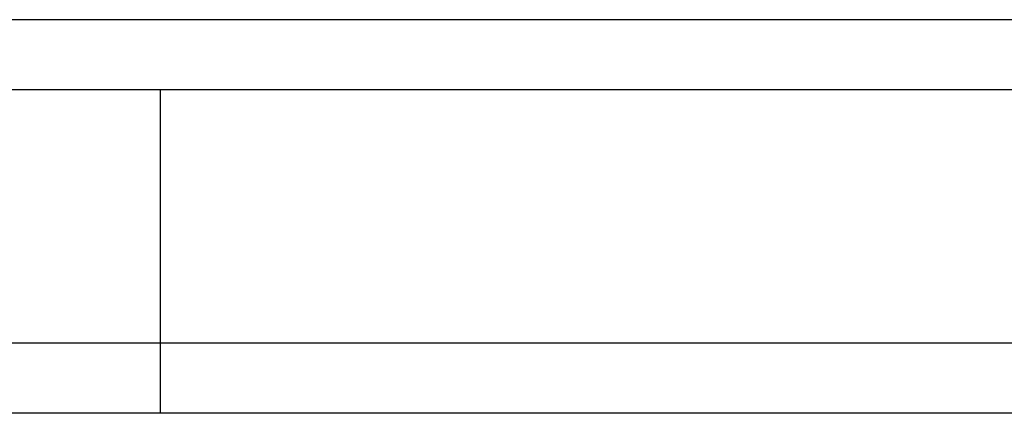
# Model space of a CAD drawing. Header units: millimetres. Extents: x 342 to 649, y 362 to 465.
# Tile 5 of 50: x 530.76 to 544.77, y 381.61 to 387.21. Entities that reach past the tile are written whole.
import ezdxf
from ezdxf.lldxf.tags import DXFTag

# ---------------------------------------------------------------- set-up
doc = ezdxf.new("R2010")
doc.units = ezdxf.units.MM
doc.header["$LTSCALE"] = 0.15
doc.layers.add('2', color=7, linetype='CONTINUOUS')
doc.layers.add('HID', color=2, linetype='DASHED')
tags = doc.linetypes.add('DASHED', pattern=[25.72, 12.86, -12.86]).pattern_tags.tags
tags[6:7] = [DXFTag(74, 4), DXFTag(75, 0), DXFTag(340, '0'), DXFTag(46, 0.0), DXFTag(50, 0.0), DXFTag(44, 0.0), DXFTag(45, 0.0)]
tags[4:5] = [DXFTag(74, 4), DXFTag(75, 0), DXFTag(340, '0'), DXFTag(46, 0.0), DXFTag(50, 0.0), DXFTag(44, 0.0), DXFTag(45, 0.0)]

msp = doc.modelspace()

# ---------------------------------------------------------------- linework, layer by layer
at = {"layer": '2', "color": 0, "linetype": 'Continuous'}
for p, q in [((598.256, 387.21), (520.256, 387.21)), ((598.256, 386.21), (520.256, 386.21)), ((648.756, 382.61), (493.908, 382.61)), ((648.756, 381.61), (449.756, 381.61))]:
    msp.add_line(p, q, dxfattribs=at)
at = {"layer": 'HID', "color": 0, "linetype": 'DASHED'}
msp.add_line((532.756, 386.21), (532.756, 381.61), dxfattribs=at)

doc.saveas('drawing.dxf')
